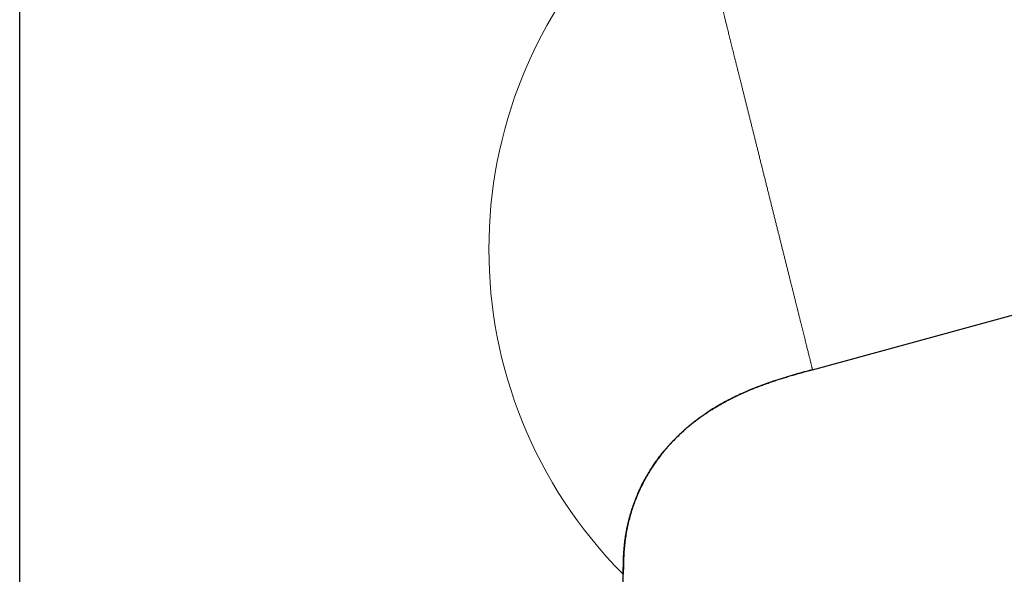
# Model space of a CAD drawing. Header units: millimetres. Extents: x 8 to 600, y 12 to 470.
# Tile 36 of 38: x 442 to 521, y 368 to 413. Entities that reach past the tile are written whole.
import ezdxf

# ---------------------------------------------------------------- set-up
doc = ezdxf.new("R2010")
doc.units = ezdxf.units.MM

msp = doc.modelspace()

# ---------------------------------------------------------------- linework, layer by layer
at = {"color": 7, "linetype": 'Continuous', "lineweight": 30}
for p, q in [((442.033, 301.058), (442.033, 443.554)), ((505.735, 384.654), (575.275, 403.678)), ((490.528, 368.209), (490.522, 368.215)), ((490.533, 301.058), (490.533, 368.209))]:
    msp.add_line(p, q, dxfattribs=at)
at = {"color": 8, "linetype": 'Continuous', "lineweight": 0}
msp.add_arc((516.73, 394.331), 36.998, 135.08764, 224.89978, dxfattribs=at)
msp.add_open_spline([(498.393, 414.102), (498.394, 414.101), (498.394, 414.099), (498.397, 414.087), (498.402, 414.068), (498.408, 414.042), (498.417, 414.008), (498.427, 413.967), (498.439, 413.92), (498.452, 413.865), (498.468, 413.803), (498.485, 413.734), (498.504, 413.658), (498.525, 413.575), (498.547, 413.485), (498.571, 413.389), (498.597, 413.287), (498.623, 413.179), (498.652, 413.066), (498.683, 412.94), (498.717, 412.802), (498.755, 412.65), (498.795, 412.491), (498.837, 412.324), (498.88, 412.15), (498.925, 411.971), (498.971, 411.785), (499.019, 411.593), (499.069, 411.393), (499.121, 411.185), (499.175, 410.969), (499.23, 410.746), (499.287, 410.516), (499.346, 410.28), (499.406, 410.038), (499.468, 409.79), (499.532, 409.536), (499.596, 409.277), (499.662, 409.012), (499.73, 408.741), (499.799, 408.466), (499.868, 408.187), (499.938, 407.905), (500.01, 407.618), (500.083, 407.324), (500.158, 407.024), (500.235, 406.716), (500.313, 406.404), (500.392, 406.087), (500.472, 405.765), (500.553, 405.44), (500.632, 405.121), (500.71, 404.812), (500.785, 404.511), (500.86, 404.207), (500.937, 403.9), (501.014, 403.592), (501.091, 403.283), (501.168, 402.973), (501.246, 402.66), (501.325, 402.343), (501.405, 402.022), (501.486, 401.696), (501.568, 401.368), (501.651, 401.037), (501.733, 400.707), (501.816, 400.376), (501.898, 400.045), (501.981, 399.712), (502.065, 399.376), (502.149, 399.038), (502.234, 398.699), (502.318, 398.362), (502.401, 398.028), (502.484, 397.697), (502.565, 397.371), (502.645, 397.048), (502.725, 396.728), (502.805, 396.409), (502.884, 396.09), (502.964, 395.772), (503.042, 395.456), (503.12, 395.144), (503.197, 394.836), (503.272, 394.533), (503.347, 394.234), (503.421, 393.939), (503.497, 393.633), (503.576, 393.317), (503.657, 392.992), (503.737, 392.671), (503.815, 392.355), (503.893, 392.045), (503.968, 391.742), (504.042, 391.445), (504.115, 391.153), (504.187, 390.864), (504.259, 390.578), (504.329, 390.295), (504.398, 390.018), (504.466, 389.746), (504.532, 389.48), (504.597, 389.22), (504.66, 388.966), (504.722, 388.718), (504.782, 388.477), (504.841, 388.241), (504.898, 388.012), (504.953, 387.791), (505.007, 387.578), (505.058, 387.372), (505.107, 387.173), (505.156, 386.979), (505.203, 386.791), (505.248, 386.609), (505.292, 386.434), (505.333, 386.267), (505.373, 386.107), (505.411, 385.954), (505.446, 385.815), (505.478, 385.688), (505.506, 385.573), (505.534, 385.463), (505.559, 385.361), (505.583, 385.265), (505.605, 385.177), (505.626, 385.095), (505.644, 385.02), (505.661, 384.952), (505.677, 384.89), (505.69, 384.835), (505.702, 384.786), (505.713, 384.746), (505.721, 384.712), (505.727, 384.687), (505.732, 384.668), (505.734, 384.662), (505.734, 384.659)], degree=3, knots=[0, 0, 0, 0, 0.007421, 0.014805, 0.022153, 0.029468, 0.03675, 0.043874, 0.05097, 0.05804, 0.065085, 0.072235, 0.079362, 0.086469, 0.093555, 0.100623, 0.107549, 0.114458, 0.121353, 0.128235, 0.136067, 0.143885, 0.151689, 0.159481, 0.167261, 0.174893, 0.182516, 0.190131, 0.19774, 0.205498, 0.213251, 0.221, 0.228745, 0.236488, 0.244229, 0.251969, 0.259692, 0.267417, 0.275143, 0.282871, 0.290603, 0.2982, 0.305803, 0.313411, 0.321026, 0.328805, 0.336592, 0.34439, 0.352198, 0.360019, 0.367854, 0.375703, 0.38271, 0.389731, 0.396767, 0.403819, 0.410888, 0.41785, 0.42483, 0.431831, 0.438853, 0.446027, 0.453226, 0.460452, 0.467707, 0.474992, 0.482178, 0.489396, 0.496649, 0.503938, 0.511359, 0.518743, 0.526091, 0.533406, 0.540689, 0.547812, 0.554908, 0.561978, 0.569023, 0.576173, 0.583301, 0.590407, 0.597494, 0.604562, 0.611487, 0.618397, 0.625292, 0.632173, 0.640006, 0.647823, 0.655627, 0.663419, 0.671199, 0.678831, 0.686454, 0.69407, 0.701678, 0.709436, 0.717189, 0.724938, 0.732683, 0.740426, 0.748167, 0.755907, 0.763631, 0.771355, 0.779081, 0.786809, 0.794541, 0.802139, 0.809741, 0.81735, 0.824965, 0.832743, 0.84053, 0.848328, 0.856136, 0.863957, 0.871792, 0.879641, 0.886648, 0.893669, 0.900705, 0.907757, 0.914827, 0.921788, 0.928768, 0.935769, 0.942791, 0.949965, 0.957164, 0.96439, 0.971645, 0.97893, 0.986116, 0.993335, 1, 1, 1, 1], dxfattribs=at)
at = {"color": 7, "linetype": 'Continuous', "lineweight": 30}
for points, knots in [([(490.532, 368.205), (490.532, 368.289), (490.532, 368.459), (490.533, 368.716), (490.536, 368.979), (490.542, 369.246), (490.552, 369.516), (490.566, 369.789), (490.585, 370.072), (490.609, 370.365), (490.64, 370.668), (490.677, 370.969), (490.72, 371.268), (490.769, 371.564), (490.824, 371.856), (490.883, 372.144), (490.949, 372.427), (491.018, 372.705), (491.092, 372.974), (491.169, 373.235), (491.249, 373.488), (491.332, 373.734), (491.415, 373.966), (491.498, 374.186), (491.579, 374.393), (491.662, 374.592), (491.746, 374.785), (491.829, 374.97), (491.912, 375.148), (491.993, 375.315), (492.071, 375.469), (492.145, 375.613), (492.218, 375.751), (492.289, 375.882), (492.359, 376.007), (492.426, 376.126), (492.493, 376.24), (492.561, 376.353), (492.63, 376.468), (492.704, 376.586), (492.781, 376.708), (492.867, 376.84), (492.963, 376.984), (493.069, 377.139), (493.182, 377.298), (493.297, 377.457), (493.415, 377.616), (493.537, 377.773), (493.663, 377.934), (493.797, 378.097), (493.936, 378.264), (494.082, 378.433), (494.23, 378.599), (494.38, 378.762), (494.531, 378.923), (494.689, 379.086), (494.853, 379.249), (495.023, 379.414), (495.2, 379.58), (495.383, 379.747), (495.573, 379.915), (495.77, 380.083), (495.974, 380.252), (496.185, 380.421), (496.399, 380.586), (496.616, 380.748), (496.835, 380.906), (497.06, 381.064), (497.292, 381.221), (497.544, 381.385), (497.816, 381.557), (498.11, 381.734), (498.412, 381.909), (498.724, 382.082), (499.044, 382.252), (499.373, 382.419), (499.701, 382.579), (500.028, 382.731), (500.352, 382.876), (500.683, 383.017), (501.02, 383.156), (501.364, 383.291), (501.714, 383.423), (502.069, 383.552), (502.431, 383.678), (502.797, 383.8), (503.167, 383.919), (503.542, 384.036), (503.943, 384.156), (504.37, 384.28), (504.823, 384.408), (505.278, 384.534), (505.582, 384.617), (505.734, 384.659)], [0, 0, 0, 0, 0.010259, 0.020771, 0.031497, 0.0424, 0.053441, 0.064589, 0.075809, 0.0882, 0.100606, 0.112992, 0.125325, 0.137576, 0.149717, 0.161723, 0.17357, 0.185237, 0.196703, 0.207751, 0.218571, 0.229147, 0.239467, 0.248778, 0.257849, 0.266669, 0.275231, 0.283527, 0.291549, 0.299291, 0.306137, 0.312736, 0.319087, 0.325183, 0.331023, 0.336601, 0.341916, 0.347216, 0.352704, 0.358382, 0.364253, 0.370316, 0.377712, 0.385382, 0.393328, 0.401552, 0.409415, 0.417521, 0.425872, 0.43447, 0.443317, 0.452416, 0.461767, 0.470564, 0.479577, 0.488808, 0.498258, 0.507928, 0.51782, 0.527935, 0.538274, 0.54884, 0.559632, 0.570651, 0.581899, 0.592714, 0.603734, 0.614958, 0.626387, 0.63802, 0.651735, 0.665723, 0.679982, 0.694511, 0.709308, 0.724368, 0.739688, 0.753957, 0.768435, 0.783118, 0.797999, 0.813072, 0.828329, 0.84376, 0.859355, 0.875102, 0.890988, 0.906999, 0.923119, 0.942233, 0.961442, 0.98071, 1, 1, 1, 1]), ([(505.735, 384.654), (505.295, 384.534), (504.391, 384.286), (503.014, 383.875), (501.602, 383.39), (500.302, 382.862), (499.131, 382.303), (498.097, 381.735), (497.208, 381.171), (496.46, 380.634), (495.995, 380.267), (495.689, 380.01), (495.533, 379.875), (495.379, 379.739), (495.226, 379.6), (495.076, 379.46), (494.741, 379.139), (494.253, 378.635), (493.658, 377.936), (493.143, 377.253), (492.759, 376.677), (492.477, 376.212), (492.275, 375.857), (492.093, 375.513), (491.928, 375.18), (491.779, 374.859), (491.646, 374.551), (491.442, 374.048), (491.184, 373.317), (490.915, 372.331), (490.714, 371.296), (490.589, 370.243), (490.535, 369.209), (490.534, 368.532), (490.533, 368.204)], [0, 0, 0, 0, 0.0559, 0.114704, 0.175808, 0.238628, 0.286339, 0.334514, 0.382978, 0.41505, 0.447137, 0.45554, 0.46394, 0.472337, 0.48073, 0.489119, 0.497503, 0.537506, 0.574917, 0.609791, 0.642191, 0.659621, 0.676276, 0.692169, 0.707314, 0.721725, 0.735414, 0.748396, 0.7882, 0.830136, 0.873434, 0.917095, 0.959829, 1, 1, 1, 1]), ([(505.734, 384.659), (505.734, 384.659), (505.735, 384.655), (505.735, 384.655), (505.735, 384.654)], [0, 0, 0, 0, 0.074579, 1, 1, 1, 1])]:
    msp.add_open_spline(points, degree=3, knots=knots, dxfattribs=at)

doc.saveas('drawing.dxf')
